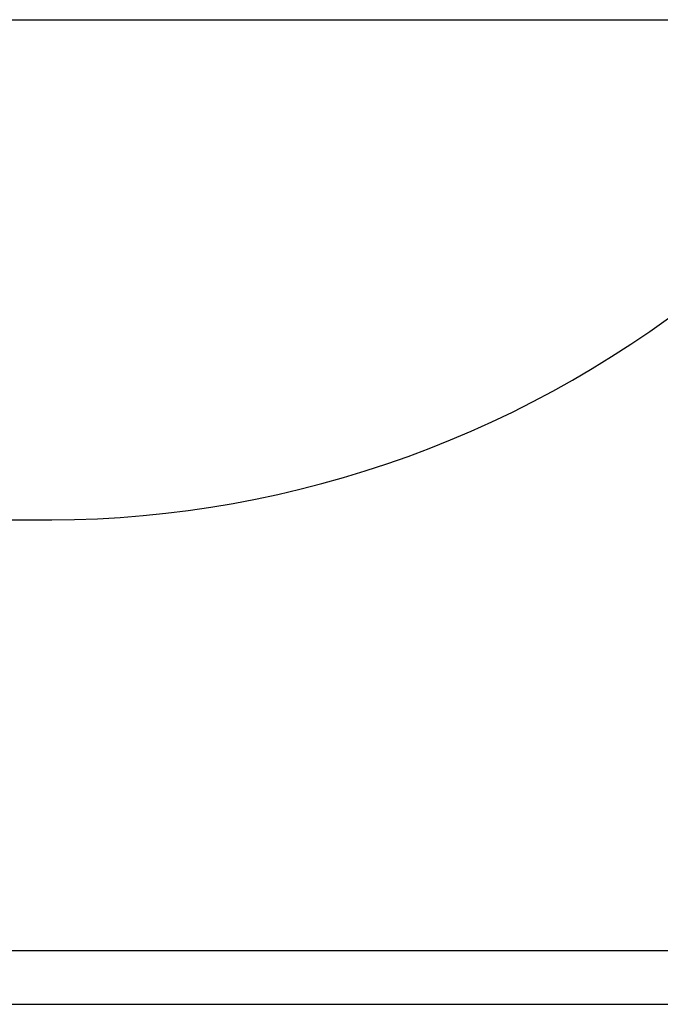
# Model space of a CAD drawing. Header units: millimetres. Extents: x 226749 to 325316, y -44191 to 40236.
# Tile 119 of 164: x 294214 to 294616, y 11994 to 12612. Entities that reach past the tile are written whole.
import ezdxf

# ---------------------------------------------------------------- set-up
doc = ezdxf.new("R2010")
doc.units = ezdxf.units.MM
doc.header["$LTSCALE"] = 100
doc.layers.add('K_URZĄDZENIA', color=4, linetype='Continuous')

# ---------------------------------------------------------------- blocks, each defined once
blk = doc.blocks.new('ZBIORNIK_RZUT')
at = {"layer": 'K_URZĄDZENIA'}
for p, q in [((150145.99, 96569.56), (150145.99, 97313.43)), ((150179.69, 96569.56), (150179.69, 97313.43)), ((149561.62, 95850.78), (149561.62, 97243.95)), ((149875.54, 96477.17), (149875.54, 96614.89))]:
    blk.add_line(p, q, dxfattribs=at)
blk.add_arc((149210.4, 96626.13), 665.23, 359.03151, 38.41702, dxfattribs=at)

msp = doc.modelspace()

# ---------------------------------------------------------------- block references
at = {"layer": 'K_URZĄDZENIA', "rotation": 270}
msp.add_blockref('ZBIORNIK_RZUT', (197605, 162174.1), dxfattribs=at)

doc.saveas('drawing.dxf')
